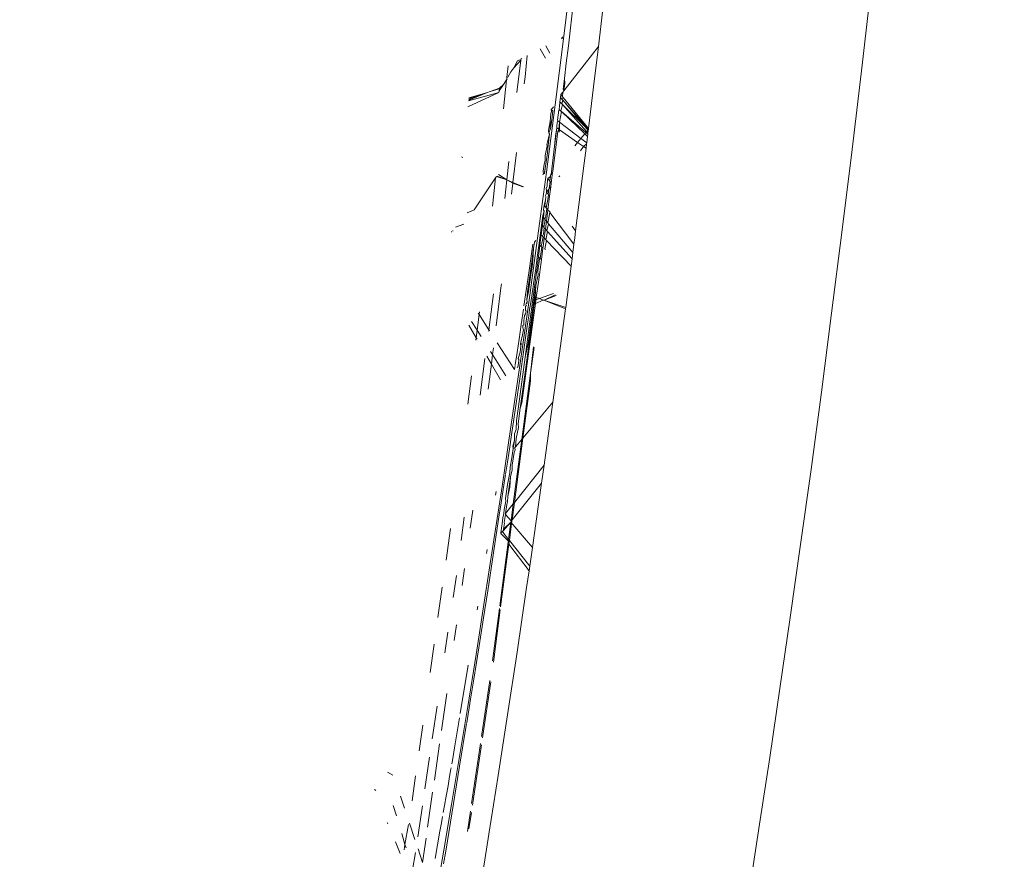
# Model space of a CAD drawing. Header units: millimetres. Extents: x 504675 to 860349, y -23215 to 63575.
# Tile 102 of 177: x 592478 to 592530, y 32898 to 32942. Entities that reach past the tile are written whole.
import ezdxf
from ezdxf import colors
from ezdxf.entities.mleader import LeaderData, LeaderLine
from ezdxf.math import Vec2, Vec3

# ---------------------------------------------------------------- set-up
doc = ezdxf.new("R2010")
doc.units = ezdxf.units.MM
doc.header["$LTSCALE"] = 10
doc.header["$PDMODE"] = 35
doc.header["$PDSIZE"] = -1000
doc.linetypes.add('LEVEL-F-OVERALL LAYOUT$0$HIDDEN', pattern=[0.375, 0.25, -0.125])
doc.layers.get('0').update_dxf_attribs({"linetype": 'CONTINUOUS'})
doc.layers.get('Defpoints').update_dxf_attribs({"color": 253, "linetype": 'CONTINUOUS'})
for name, color, linetype, lineweight in [('ARCH', 8, 'CONTINUOUS', 0), ('DIM', 8, 'CONTINUOUS', 15), ('furniture', 8, 'CONTINUOUS', 5), ('level-C-ELEVATION-$0$I-ANNO-TEXT', 8, 'CONTINUOUS', 18)]:
    doc.layers.add(name, color=color, linetype=linetype, lineweight=lineweight)
doc.layers.add('LEVEL-F-OVERALL LAYOUT$0$DASH1L', color=8, linetype='LEVEL-F-OVERALL LAYOUT$0$HIDDEN')
doc.styles.add('level-C-ELEVATION-$0$KGD - Note', font='romans.shx', dxfattribs={"width": 0.7, "height": 2})
doc.styles.get("Standard").update_dxf_attribs({"font": 'verdana.ttf'})
doc.dimstyles.new('LBF 50', dxfattribs={"dimscale": 25, "dimtxt": 1.75, "dimasz": 1.75, "dimexe": 1, "dimexo": 1, "dimgap": 1, "dimtad": 1, "dimdec": 0, "dimrnd": 5, "dimzin": 12, "dimdsep": 46, "dimtxsty": 'Standard', "dimblk": 'CLOSEDBLANK', "dimcen": 0, "dimclrd": 256, "dimclre": 256, "dimclrt": 256, "dimadec": 0, "dimazin": 3, "dimtfac": 1, "dimtdec": 0, "dimtofl": 0, "dimtmove": 0, "dimatfit": 3, "dimldrblk": 'CLOSEDBLANK', "dimfxl": 0.18, "dimtolj": 1, "dimtzin": 0, "dimlwd": -1, "dimlwe": -1, "dimarcsym": 0})

# ---------------------------------------------------------------- blocks, each defined once
blk = doc.blocks.new('ARCH')
at = {"layer": 'LEVEL-F-OVERALL LAYOUT$0$DASH1L'}
h = blk.add_hatch(dxfattribs=at)
h.set_pattern_fill('ANGLE', color=8, scale=10, angle=352.0664)
h.set_pattern_definition([(352.0664444, (-404119.055, 373340.98), (9.6410197, 69.1814516), [50.8, -19.05]), (82.0664444, (-404119.055, 373340.98), (-69.1814516, 9.6410197), [50.8, -19.05])])
edge = h.paths.add_edge_path(flags=16)
edge.add_line((572074.712, 35847.062), (602196.904, 29528.217))
edge.add_line((602196.904, 29528.217), (599472.63, 39352.005))
edge.add_arc((597545.364, 38817.547), 2000, 15.499436, 89.998351)
edge.add_line((597545.422, 40817.547), (573256.113, 40817.547))
edge.add_arc((576210.344, 22394.182), 18658.72, 99.1099624, 106.6903327)
edge.add_line((570851.58, 40266.829), (572074.712, 35847.062))
h.paths.add_polyline_path([(583373.777, 40815.973), (583374.097, 40875.042), (586424.097, 40859.112), (586423.937, 40815.973)], flags=16)
h.paths.add_polyline_path([(600840.891, 34605.132), (600792.778, 34591.523), (599497.965, 39260.646), (599546.078, 39274.255)])
h.paths.add_polyline_path([(587210.4, 32671.778), (587194.965, 32598.383), (582692.955, 33542.787), (582708.389, 33616.182)])
edge = h.paths.add_edge_path()
edge.add_line((572071.73, 35387.893), (601863.317, 29138.4))
edge.add_arc((601986.5, 29725.619), 600, 258.152638, 375.499436)
edge.add_line((602564.68, 29885.956), (599906.265, 39472.258))
edge.add_arc((597545.364, 38817.547), 2450, 15.499436, 89.998351)
edge.add_line((597545.435, 41267.547), (573220.478, 41267.547))
edge.add_arc((576210.344, 22394.182), 19108.72, 99.0018321, 106.2358191)
edge.add_arc((571035.465, 40164.758), 600, 106.235819, 195.468967)
edge.add_line((570457.2, 40004.728), (571616.648, 35815.082))
edge.add_arc((572194.913, 35975.111), 600, 195.468967, 258.152638)
h.paths.add_polyline_path([(587210.4, 32671.778), (587195.409, 32600.494), (587195.432, 32600.49)])
at = {"layer": 'furniture'}
for p, q in [((592507.409, 32945.035), (592506.958, 32941.358)), ((592523.139, 32944.286), (592522.626, 32939.828)), ((592507.469, 32943.185), (592507.19, 32940.84)), ((592509.002, 32942.767), (592508.77, 32940.816)), ((592506.958, 32941.358), (592506.501, 32937.748)), ((592506.213, 32940.463), (592506.001, 32940.847)), ((592506.878, 32941.261), (592506.837, 32941.213)), ((592506.848, 32941.299), (592506.878, 32941.261)), ((592506.885, 32941.319), (592506.878, 32941.261)), ((592507.079, 32939.929), (592507.19, 32940.84)), ((592504.914, 32939.223), (592505.031, 32940.33)), ((592505.987, 32940.191), (592505.705, 32940.69)), ((592508.77, 32940.816), (592506.958, 32938.489)), ((592508.77, 32940.816), (592508.517, 32938.687)), ((592503.964, 32939.181), (592504.033, 32939.798)), ((592504.687, 32940.099), (592504.322, 32939.683)), ((592504.322, 32939.683), (592504.518, 32940.057)), ((592504.489, 32938.391), (592504.687, 32940.099)), ((592504.631, 32940.117), (592504.518, 32940.057)), ((592504.687, 32940.099), (592504.693, 32940.15)), ((592504.742, 32940.176), (592504.693, 32940.15)), ((592506.996, 32939.133), (592507.079, 32939.929)), ((592522.626, 32939.828), (592522.098, 32935.391)), ((592504.004, 32939.19), (592504.172, 32939.473)), ((592504.172, 32939.473), (592504.322, 32939.683)), ((592503.777, 32938.805), (592503.548, 32938.48)), ((592503.568, 32938.625), (592503.777, 32938.805)), ((592503.949, 32939.05), (592503.777, 32938.805)), ((592503.779, 32937.537), (592503.949, 32939.05)), ((592503.949, 32939.05), (592503.956, 32939.115)), ((592503.972, 32939.083), (592503.949, 32939.05)), ((592503.956, 32939.115), (592503.964, 32939.181)), ((592503.972, 32939.083), (592503.956, 32939.115)), ((592503.964, 32939.181), (592504.004, 32939.19)), ((592504.871, 32938.85), (592504.914, 32939.223)), ((592506.996, 32939.133), (592506.913, 32938.566)), ((592506.958, 32938.489), (592507.002, 32938.867)), ((592507.002, 32938.867), (592506.996, 32939.133)), ((592501.909, 32937.634), (592503.532, 32938.393)), ((592501.95, 32937.961), (592503.532, 32938.393)), ((592502.892, 32938.374), (592501.954, 32937.995)), ((592501.958, 32938.027), (592502.892, 32938.374)), ((592501.965, 32938.081), (592502.892, 32938.374)), ((592501.97, 32938.118), (592502.892, 32938.374)), ((592502.892, 32938.374), (592503.088, 32938.447)), ((592503.088, 32938.447), (592503.568, 32938.625)), ((592503.088, 32938.447), (592503.565, 32938.588)), ((592503.532, 32938.393), (592503.548, 32938.48)), ((592503.548, 32938.48), (592503.565, 32938.588)), ((592503.565, 32938.588), (592503.568, 32938.625)), ((592506.795, 32938.28), (592506.777, 32938.136)), ((592506.893, 32938.406), (592506.795, 32938.28)), ((592506.884, 32938.168), (592506.795, 32938.28)), ((592506.884, 32938.168), (592506.893, 32938.406)), ((592506.958, 32938.489), (592506.893, 32938.406)), ((592506.913, 32938.566), (592506.958, 32938.489)), ((592508.517, 32938.687), (592508.247, 32936.494)), ((592506.501, 32937.748), (592506.039, 32934.208)), ((592506.742, 32937.86), (592506.718, 32937.673)), ((592506.752, 32937.903), (592506.742, 32937.86)), ((592506.761, 32938.016), (592506.752, 32937.903)), ((592506.752, 32937.903), (592506.842, 32937.803)), ((592506.777, 32938.136), (592506.761, 32938.016)), ((592506.849, 32938.049), (592506.777, 32938.136)), ((592506.798, 32937.418), (592506.875, 32937.767)), ((592506.842, 32937.803), (592506.901, 32937.994)), ((592506.842, 32937.803), (592506.875, 32937.767)), ((592506.869, 32938.031), (592506.849, 32938.049)), ((592506.869, 32938.031), (592506.916, 32938.128)), ((592506.901, 32937.994), (592506.869, 32938.031)), ((592506.875, 32937.767), (592508.152, 32936.348)), ((592508.066, 32936.59), (592506.875, 32937.767)), ((592506.916, 32938.128), (592506.884, 32938.168)), ((592508.243, 32936.458), (592506.901, 32937.994)), ((592506.901, 32937.994), (592508.066, 32936.59)), ((592508.247, 32936.494), (592506.916, 32938.128)), ((592506.268, 32937.295), (592506.242, 32936.874)), ((592506.309, 32937.401), (592506.268, 32937.295)), ((592506.294, 32937.494), (592506.371, 32937.589)), ((592506.294, 32937.494), (592506.309, 32937.401)), ((592506.367, 32937.424), (592506.294, 32937.494)), ((592506.328, 32936.96), (592506.367, 32937.424)), ((592506.417, 32937.645), (592506.371, 32937.589)), ((592506.371, 32937.589), (592506.391, 32937.614)), ((592506.626, 32936.945), (592506.691, 32937.457)), ((592506.705, 32937.506), (592506.691, 32937.457)), ((592506.718, 32937.673), (592506.705, 32937.506)), ((592506.705, 32937.506), (592506.798, 32937.418)), ((592506.729, 32936.828), (592506.831, 32937.387)), ((592506.798, 32937.418), (592506.831, 32937.387)), ((592506.831, 32937.387), (592508.053, 32936.228)), ((592508.106, 32936.292), (592506.831, 32937.387)), ((592506.328, 32936.96), (592506.15, 32936.398)), ((592506.242, 32936.874), (592506.15, 32936.398)), ((592506.245, 32936.48), (592506.328, 32936.96)), ((592506.608, 32936.802), (592506.586, 32936.633)), ((592506.631, 32936.902), (592506.608, 32936.802)), ((592506.626, 32936.945), (592506.631, 32936.902)), ((592506.631, 32936.902), (592506.7, 32936.848)), ((592506.729, 32936.828), (592506.687, 32936.464)), ((592506.7, 32936.848), (592506.729, 32936.828)), ((592506.721, 32936.44), (592506.729, 32936.828)), ((592506.729, 32936.828), (592507.847, 32935.98)), ((592506.194, 32936.22), (592506.053, 32935.67)), ((592506.115, 32935.478), (592506.194, 32936.22)), ((592506.15, 32936.398), (592506.164, 32936.271)), ((592506.164, 32936.271), (592506.245, 32936.48)), ((592506.164, 32936.271), (592506.194, 32936.22)), ((592506.641, 32936.369), (592506.374, 32934.252)), ((592506.586, 32936.534), (592506.467, 32935.568)), ((592506.586, 32936.534), (592506.519, 32936.106)), ((592506.586, 32936.633), (592506.586, 32936.534)), ((592506.586, 32936.534), (592506.687, 32936.464)), ((592506.687, 32936.464), (592506.641, 32936.369)), ((592506.673, 32936.341), (592506.721, 32936.44)), ((592506.687, 32936.464), (592506.721, 32936.44)), ((592506.706, 32936.312), (592506.721, 32936.44)), ((592506.721, 32936.44), (592507.675, 32935.773)), ((592508.053, 32936.228), (592507.847, 32935.98)), ((592508.106, 32936.292), (592508.053, 32936.228)), ((592508.053, 32936.228), (592508.198, 32936.09)), ((592508.238, 32936.418), (592508.066, 32936.59)), ((592508.234, 32936.389), (592508.066, 32936.59)), ((592508.152, 32936.348), (592508.106, 32936.292)), ((592508.211, 32936.201), (592508.106, 32936.292)), ((592508.234, 32936.389), (592508.152, 32936.348)), ((592508.152, 32936.348), (592508.22, 32936.273)), ((592508.211, 32936.201), (592508.198, 32936.09)), ((592508.22, 32936.273), (592508.211, 32936.201)), ((592508.234, 32936.389), (592508.22, 32936.273)), ((592508.243, 32936.458), (592508.234, 32936.389)), ((592508.247, 32936.494), (592508.243, 32936.458)), ((592506.053, 32935.67), (592506.076, 32935.589)), ((592506.519, 32936.106), (592506.467, 32935.568)), ((592507.675, 32935.773), (592507.527, 32935.594)), ((592507.847, 32935.98), (592507.675, 32935.773)), ((592507.675, 32935.773), (592507.994, 32935.549)), ((592508.155, 32935.746), (592507.847, 32935.98)), ((592508.15, 32935.7), (592507.994, 32935.549)), ((592508.15, 32935.7), (592508.12, 32935.461)), ((592508.155, 32935.746), (592508.15, 32935.7)), ((592508.198, 32936.09), (592508.155, 32935.746)), ((592504.28, 32933.669), (592504.46, 32935.246)), ((592505.974, 32934.403), (592506.101, 32935.223)), ((592506.076, 32935.589), (592505.975, 32935.089)), ((592506.101, 32935.223), (592506.115, 32935.478)), ((592506.283, 32934.093), (592506.467, 32935.568)), ((592507.994, 32935.549), (592507.821, 32935.337)), ((592507.994, 32935.549), (592508.12, 32935.461)), ((592508.12, 32935.461), (592508.025, 32934.681)), ((592522.098, 32935.391), (592521.563, 32931.045)), ((592501.577, 32935.014), (592501.65, 32934.979)), ((592503.958, 32933.799), (592504.07, 32934.768)), ((592505.912, 32934.63), (592505.862, 32934.27)), ((592505.977, 32934.825), (592505.912, 32934.63)), ((592505.975, 32935.089), (592505.977, 32934.825)), ((592508.025, 32934.681), (592507.575, 32931.131)), ((592506.039, 32934.208), (592505.574, 32930.744)), ((592505.884, 32934.111), (592505.835, 32934.08)), ((592505.862, 32934.27), (592505.884, 32934.111)), ((592505.974, 32934.403), (592505.915, 32934.13)), ((592505.94, 32934.146), (592505.974, 32934.403)), ((592506.366, 32934.193), (592506.283, 32934.093)), ((592506.366, 32934.193), (592506.295, 32933.64)), ((592506.374, 32934.252), (592506.366, 32934.193)), ((592502.243, 32932.238), (592503.371, 32933.911)), ((592503.221, 32932.575), (592503.371, 32933.911)), ((592503.371, 32933.911), (592503.424, 32933.976)), ((592503.958, 32933.799), (592503.424, 32933.976)), ((592503.448, 32934.005), (592503.958, 32933.799)), ((592503.518, 32934.091), (592503.958, 32933.799)), ((592503.846, 32932.831), (592503.958, 32933.799)), ((592504.277, 32933.64), (592503.958, 32933.799)), ((592503.958, 32933.799), (592504.28, 32933.669)), ((592504.211, 32933.06), (592504.277, 32933.64)), ((592504.277, 32933.64), (592504.28, 32933.669)), ((592504.805, 32933.433), (592504.277, 32933.64)), ((592504.277, 32933.64), (592504.828, 32933.447)), ((592504.28, 32933.669), (592504.828, 32933.447)), ((592506.097, 32933.716), (592506.07, 32933.611)), ((592506.07, 32933.611), (592506.071, 32933.475)), ((592506.108, 32933.881), (592506.094, 32933.786)), ((592506.094, 32933.786), (592506.097, 32933.716)), ((592506.247, 32933.981), (592506.108, 32933.881)), ((592506.108, 32933.881), (592506.215, 32933.743)), ((592506.236, 32933.717), (592506.189, 32933.346)), ((592506.215, 32933.743), (592506.247, 32933.981)), ((592506.215, 32933.743), (592506.236, 32933.717)), ((592506.236, 32933.717), (592506.295, 32933.64)), ((592506.257, 32934.061), (592506.247, 32933.981)), ((592506.283, 32934.093), (592506.257, 32934.061)), ((592506.295, 32933.64), (592506.27, 32933.446)), ((592506.743, 32934.023), (592506.693, 32933.961)), ((592506.031, 32933.057), (592506.041, 32933.141)), ((592506.071, 32933.475), (592506.034, 32933.346)), ((592506.048, 32933.258), (592506.034, 32933.346)), ((592506.041, 32933.141), (592506.042, 32933.167)), ((592506.158, 32933.309), (592506.042, 32933.167)), ((592506.042, 32933.167), (592506.048, 32933.258)), ((592506.042, 32933.167), (592506.125, 32933.056)), ((592506.125, 32933.056), (592506.158, 32933.309)), ((592506.189, 32933.346), (592506.158, 32933.309)), ((592506.27, 32933.446), (592506.189, 32933.346)), ((592506.27, 32933.446), (592506.206, 32932.948)), ((592503.203, 32932.426), (592503.221, 32932.575)), ((592505.992, 32932.732), (592505.92, 32932.479)), ((592505.992, 32932.732), (592505.955, 32932.433)), ((592505.985, 32932.979), (592506.031, 32933.057)), ((592505.985, 32932.979), (592506.015, 32932.921)), ((592505.992, 32932.732), (592506.015, 32932.921)), ((592506.03, 32932.335), (592506.117, 32932.775)), ((592506.206, 32932.948), (592506.113, 32932.221)), ((592506.117, 32932.775), (592506.148, 32933.025)), ((592506.125, 32933.056), (592506.148, 32933.025)), ((592506.148, 32933.025), (592506.206, 32932.948)), ((592501.88, 32932.082), (592502.243, 32932.238)), ((592505.924, 32932.184), (592505.848, 32931.928)), ((592505.879, 32931.823), (592505.924, 32932.184)), ((592505.905, 32932.366), (592505.886, 32932.217)), ((592505.886, 32932.217), (592505.924, 32932.184)), ((592505.905, 32932.366), (592505.92, 32932.479)), ((592505.905, 32932.366), (592505.955, 32932.433)), ((592505.92, 32932.479), (592505.955, 32932.433)), ((592505.955, 32932.433), (592506.03, 32932.335)), ((592506.005, 32931.902), (592506.056, 32932.301)), ((592506.056, 32932.301), (592506.03, 32932.335)), ((592506.113, 32932.221), (592506.037, 32931.637)), ((592506.056, 32932.301), (592506.113, 32932.221)), ((592506.113, 32932.221), (592506.224, 32932.147)), ((592506.117, 32931.543), (592506.218, 32932.09)), ((592506.224, 32932.147), (592506.218, 32932.09)), ((592506.218, 32932.09), (592507.485, 32930.432)), ((592505.654, 32930.474), (592505.848, 32931.928)), ((592505.826, 32931.403), (592505.879, 32931.823)), ((592505.879, 32931.823), (592505.952, 32931.738)), ((592505.897, 32931.324), (592505.98, 32931.705)), ((592505.952, 32931.738), (592506.005, 32931.902)), ((592505.952, 32931.738), (592505.98, 32931.705)), ((592505.98, 32931.705), (592506.037, 32931.637)), ((592506.037, 32931.637), (592505.984, 32931.227)), ((592506.037, 32931.637), (592506.117, 32931.543)), ((592506.117, 32931.543), (592506.15, 32931.504)), ((592501.063, 32931.071), (592501.039, 32931.078)), ((592501.102, 32931.129), (592501.147, 32931.135)), ((592501.257, 32931.319), (592501.705, 32931.486)), ((592505.765, 32930.921), (592505.826, 32931.403)), ((592505.826, 32931.403), (592505.897, 32931.324)), ((592505.884, 32930.957), (592505.927, 32931.291)), ((592505.927, 32931.291), (592505.897, 32931.324)), ((592505.984, 32931.227), (592505.922, 32930.756)), ((592505.927, 32931.291), (592505.984, 32931.227)), ((592505.984, 32931.227), (592506.069, 32931.131)), ((592506.015, 32930.66), (592506.103, 32931.094)), ((592506.069, 32931.131), (592506.15, 32931.504)), ((592506.069, 32931.131), (592506.103, 32931.094)), ((592506.103, 32931.094), (592507.384, 32929.66)), ((592506.15, 32931.504), (592507.428, 32929.998)), ((592507.398, 32931.366), (592507.575, 32931.131)), ((592507.575, 32931.131), (592507.527, 32930.752)), ((592521.563, 32931.045), (592521.024, 32926.796)), ((592505.574, 32930.744), (592505.107, 32927.357)), ((592505.363, 32930.204), (592505.407, 32930.532)), ((592505.482, 32930.627), (592505.407, 32930.532)), ((592505.654, 32930.474), (592505.554, 32929.735)), ((592505.695, 32930.373), (592505.765, 32930.921)), ((592505.764, 32930.307), (592505.866, 32930.816)), ((592505.765, 32930.921), (592505.835, 32930.848)), ((592505.835, 32930.848), (592505.884, 32930.957)), ((592505.835, 32930.848), (592505.866, 32930.816)), ((592505.922, 32930.756), (592505.86, 32930.282)), ((592505.866, 32930.816), (592505.922, 32930.756)), ((592505.922, 32930.756), (592506.015, 32930.66)), ((592505.959, 32930.184), (592506.048, 32930.625)), ((592506.015, 32930.66), (592506.048, 32930.625)), ((592506.048, 32930.625), (592507.334, 32929.278)), ((592507.527, 32930.752), (592507.485, 32930.432)), ((592505.126, 32929.042), (592505.319, 32930.421)), ((592505.251, 32929.386), (592505.363, 32930.204)), ((592505.326, 32929.582), (592505.363, 32930.204)), ((592505.616, 32929.757), (592505.695, 32930.373)), ((592505.695, 32930.373), (592505.764, 32930.307)), ((592505.717, 32929.669), (592505.796, 32930.276)), ((592505.764, 32930.307), (592505.796, 32930.276)), ((592505.852, 32930.221), (592505.773, 32929.621)), ((592505.796, 32930.276), (592505.852, 32930.221)), ((592505.86, 32930.282), (592505.852, 32930.221)), ((592505.993, 32930.151), (592505.959, 32930.184)), ((592507.428, 32929.998), (592507.384, 32929.66)), ((592507.485, 32930.432), (592507.428, 32929.998)), ((592505.326, 32929.582), (592505.251, 32929.386)), ((592505.293, 32929.251), (592505.326, 32929.582)), ((592505.554, 32929.735), (592505.474, 32929.151)), ((592505.527, 32929.07), (592505.616, 32929.757)), ((592505.592, 32929.02), (592505.677, 32929.649)), ((592505.616, 32929.757), (592505.684, 32929.698)), ((592505.773, 32929.621), (592505.616, 32928.436)), ((592505.684, 32929.698), (592505.677, 32929.649)), ((592505.717, 32929.669), (592505.677, 32929.649)), ((592505.717, 32929.669), (592505.773, 32929.621)), ((592507.384, 32929.66), (592507.334, 32929.278)), ((592505.126, 32929.042), (592504.977, 32927.993)), ((592505.251, 32929.386), (592505.052, 32927.927)), ((592505.251, 32929.386), (592505.22, 32928.814)), ((592505.22, 32928.814), (592505.293, 32929.251)), ((592505.474, 32929.151), (592505.41, 32928.696)), ((592505.428, 32928.306), (592505.527, 32929.07)), ((592505.527, 32929.07), (592505.592, 32929.02)), ((592505.606, 32928.818), (592505.592, 32929.02)), ((592507.334, 32929.278), (592507.05, 32927.098)), ((592505.12, 32928.089), (592505.22, 32928.814)), ((592505.41, 32928.696), (592505.359, 32928.345)), ((592505.489, 32928.265), (592505.606, 32928.818)), ((592505.616, 32928.436), (592505.508, 32927.635)), ((592503.4, 32926.146), (592503.649, 32928.133)), ((592503.649, 32928.133), (592503.672, 32928.339)), ((592504.977, 32927.993), (592504.86, 32927.181)), ((592505.122, 32928.026), (592505.009, 32927.5)), ((592505.009, 32927.5), (592505.052, 32927.927)), ((592505.052, 32927.927), (592505.122, 32928.026)), ((592505.489, 32928.265), (592505.075, 32925.216)), ((592505.12, 32928.089), (592505.122, 32928.026)), ((592505.428, 32928.306), (592505.188, 32926.494)), ((592505.194, 32927.262), (592505.319, 32928.072)), ((592505.359, 32928.345), (592505.319, 32928.072)), ((592505.428, 32928.306), (592505.489, 32928.265)), ((592505.453, 32927.656), (592505.489, 32928.265)), ((592503.011, 32925.937), (592503.258, 32927.815)), ((592505.025, 32927.41), (592504.962, 32927.282)), ((592505.008, 32927.286), (592505.025, 32927.41)), ((592505.009, 32927.5), (592505.025, 32927.41)), ((592505.403, 32927.282), (592505.428, 32927.474)), ((592505.453, 32927.656), (592505.428, 32927.474)), ((592505.489, 32927.497), (592505.428, 32927.474)), ((592505.453, 32927.656), (592505.508, 32927.635)), ((592505.489, 32927.497), (592505.464, 32927.31)), ((592505.869, 32927.493), (592505.464, 32927.31)), ((592505.508, 32927.635), (592505.489, 32927.497)), ((592505.678, 32927.568), (592505.489, 32927.497)), ((592505.508, 32927.635), (592505.678, 32927.568)), ((592506.406, 32927.842), (592505.678, 32927.568)), ((592505.678, 32927.568), (592505.869, 32927.493)), ((592505.869, 32927.493), (592505.899, 32927.481)), ((592505.924, 32927.492), (592505.869, 32927.493)), ((592505.899, 32927.481), (592507.041, 32927.032)), ((592507.05, 32927.098), (592505.899, 32927.481)), ((592506.496, 32927.775), (592505.924, 32927.492)), ((592505.924, 32927.492), (592506.543, 32927.74)), ((592502.498, 32926.734), (592502.515, 32926.875)), ((592505.107, 32927.357), (592504.64, 32924.052)), ((592504.835, 32927.008), (592504.717, 32926.201)), ((592504.931, 32926.944), (592504.944, 32927.147)), ((592504.931, 32926.944), (592504.966, 32926.917)), ((592504.937, 32926.778), (592504.966, 32926.917)), ((592504.944, 32927.147), (592504.998, 32927.217)), ((592504.958, 32927.251), (592504.962, 32927.282)), ((592505.155, 32927.004), (592505.107, 32926.673)), ((592505.194, 32927.262), (592505.155, 32927.004)), ((592505.164, 32925.492), (592505.403, 32927.282)), ((592505.464, 32927.31), (592505.381, 32926.691)), ((592505.464, 32927.31), (592505.403, 32927.282)), ((592507.024, 32926.904), (592506.519, 32923.141)), ((592507.041, 32927.032), (592507.024, 32926.904)), ((592507.05, 32927.098), (592507.041, 32927.032)), ((592502.396, 32925.913), (592502.111, 32926.364)), ((592502.396, 32925.913), (592502.498, 32926.734)), ((592502.498, 32926.734), (592502.456, 32926.8)), ((592503.011, 32925.937), (592502.498, 32926.734)), ((592504.856, 32926.411), (592504.872, 32926.527)), ((592504.856, 32926.198), (592504.856, 32926.411)), ((592504.872, 32926.527), (592504.88, 32926.689)), ((592504.892, 32926.666), (592504.872, 32926.527)), ((592504.88, 32926.689), (592504.937, 32926.778)), ((592504.937, 32926.778), (592504.892, 32926.666)), ((592505.188, 32926.494), (592504.92, 32924.491)), ((592505.107, 32926.673), (592505.046, 32926.245)), ((592505.381, 32926.691), (592505.158, 32925.049)), ((592521.024, 32926.796), (592520.482, 32922.647)), ((592502.346, 32925.511), (592501.962, 32926.175)), ((592502.346, 32925.511), (592502.396, 32925.913)), ((592502.605, 32925.582), (592502.396, 32925.913)), ((592503.001, 32925.863), (592503.041, 32925.891)), ((592503.041, 32925.891), (592503.011, 32925.937)), ((592504.717, 32926.201), (592504.604, 32925.432)), ((592504.826, 32925.929), (592504.781, 32925.668)), ((592505.046, 32926.245), (592504.785, 32924.396)), ((592504.805, 32926.151), (592504.803, 32926.04)), ((592504.803, 32926.04), (592504.826, 32925.929)), ((592504.805, 32926.151), (592504.856, 32926.198)), ((592502.331, 32925.388), (592502.346, 32925.511)), ((592502.392, 32925.431), (592502.346, 32925.511)), ((592504.604, 32925.432), (592504.499, 32924.73)), ((592504.781, 32925.668), (592504.696, 32925.286)), ((592505.164, 32925.492), (592504.782, 32922.681)), ((592503.209, 32924.626), (592503.104, 32924.793)), ((592503.209, 32924.626), (592503.254, 32924.985)), ((592504.367, 32923.851), (592503.457, 32925.245)), ((592504.651, 32924.753), (592504.703, 32925.067)), ((592504.671, 32925.198), (592504.696, 32925.286)), ((592504.703, 32925.067), (592504.671, 32925.198)), ((592504.713, 32925.186), (592504.696, 32925.286)), ((592504.703, 32925.067), (592504.713, 32925.186)), ((592505.075, 32925.216), (592504.92, 32924.491)), ((592505.158, 32925.049), (592504.946, 32923.517)), ((592505.203, 32923.653), (592505.362, 32925.029)), ((592505.203, 32923.653), (592505.398, 32925.006)), ((592502.559, 32922.501), (592502.811, 32924.418)), ((592503.147, 32924.13), (592502.908, 32924.542)), ((592503.147, 32924.13), (592503.209, 32924.626)), ((592503.913, 32923.511), (592503.209, 32924.626)), ((592504.499, 32924.73), (592504.402, 32924.083)), ((592504.549, 32924.037), (592504.598, 32924.335)), ((592504.561, 32924.419), (592504.651, 32924.753)), ((592504.596, 32924.369), (592504.561, 32924.419)), ((592504.568, 32921.908), (592504.92, 32924.491)), ((592504.598, 32924.335), (592504.596, 32924.369)), ((592504.785, 32924.396), (592504.618, 32923.225)), ((592502.982, 32922.817), (592503.147, 32924.13)), ((592503.629, 32923.298), (592503.147, 32924.13)), ((592504.64, 32924.052), (592504.174, 32920.833)), ((592504.397, 32924.049), (592504.367, 32923.851)), ((592504.494, 32923.943), (592504.541, 32923.978)), ((592504.541, 32923.978), (592504.549, 32924.037)), ((592501.914, 32922.021), (592502.098, 32923.506)), ((592504.744, 32920.171), (592505.203, 32923.653)), ((592504.946, 32923.517), (592504.748, 32922.099)), ((592504.798, 32920.236), (592505.196, 32923.258)), ((592505.196, 32923.258), (592505.203, 32923.653)), ((592504.618, 32923.225), (592504.467, 32922.179)), ((592506.519, 32923.141), (592506.38, 32922.131)), ((592504.662, 32921.811), (592504.782, 32922.681)), ((592520.482, 32922.647), (592519.939, 32918.6)), ((592504.467, 32922.179), (592504.33, 32921.245)), ((592504.466, 32921.162), (592504.568, 32921.908)), ((592504.548, 32920.988), (592504.662, 32921.811)), ((592504.748, 32922.099), (592504.662, 32921.811)), ((592506.38, 32922.131), (592504.798, 32920.236)), ((592506.38, 32922.131), (592506.012, 32919.466)), ((592504.33, 32921.245), (592504.206, 32920.408)), ((592504.174, 32920.833), (592503.71, 32917.702)), ((592504.37, 32920.473), (592504.441, 32920.695)), ((592504.441, 32920.695), (592504.466, 32921.162)), ((592504.441, 32920.215), (592504.565, 32920.8)), ((592504.565, 32920.8), (592504.548, 32920.988)), ((592504.206, 32920.408), (592504.093, 32919.655)), ((592504.299, 32916.792), (592504.744, 32920.171)), ((592504.354, 32916.861), (592504.798, 32920.236)), ((592504.36, 32920.126), (592504.37, 32920.473)), ((592504.419, 32919.782), (592504.441, 32920.215)), ((592504.744, 32920.171), (592504.419, 32919.782)), ((592504.798, 32920.236), (592504.744, 32920.171)), ((592504.093, 32919.655), (592503.989, 32918.973)), ((592504.299, 32919.698), (592504.228, 32919.202)), ((592504.281, 32919.828), (592504.36, 32920.126)), ((592504.299, 32919.698), (592504.281, 32919.828)), ((592504.299, 32919.698), (592504.36, 32920.126)), ((592504.372, 32919.726), (592504.299, 32919.698)), ((592504.34, 32919.49), (592504.397, 32919.625)), ((592504.419, 32919.782), (592504.372, 32919.726)), ((592504.372, 32919.726), (592504.397, 32919.625)), ((592504.126, 32918.723), (592504.228, 32919.202)), ((592504.245, 32918.818), (592504.34, 32919.49)), ((592506.012, 32919.466), (592505.921, 32918.824)), ((592503.989, 32918.973), (592503.894, 32918.348)), ((592504.116, 32918.425), (592504.126, 32918.723)), ((592504.159, 32918.205), (592504.246, 32918.579)), ((592504.246, 32918.579), (592504.245, 32918.818)), ((592505.921, 32918.824), (592504.354, 32916.861)), ((592505.786, 32917.869), (592505.921, 32918.824)), ((592519.939, 32918.6), (592519.395, 32914.659)), ((592503.859, 32918.126), (592503.639, 32916.717)), ((592503.889, 32918.316), (592503.859, 32918.126)), ((592503.998, 32917.805), (592504.116, 32918.425)), ((592504.159, 32918.205), (592504.015, 32917.177)), ((592504.159, 32918.205), (592504.113, 32917.666)), ((592503.71, 32917.702), (592503.249, 32914.665)), ((592503.894, 32917.068), (592503.998, 32917.805)), ((592504.113, 32917.666), (592504.015, 32917.177)), ((592505.786, 32917.869), (592504.235, 32915.958)), ((592505.786, 32917.869), (592505.505, 32915.883)), ((592503.395, 32917.447), (592503.365, 32917.249)), ((592503.898, 32916.929), (592503.894, 32917.068)), ((592504, 32916.893), (592504.015, 32917.177)), ((592503.639, 32916.717), (592503.563, 32916.221)), ((592503.813, 32916.492), (592503.898, 32916.929)), ((592504.299, 32916.792), (592503.888, 32916.278)), ((592503.957, 32916.764), (592503.888, 32916.278)), ((592503.957, 32916.764), (592504, 32916.893)), ((592504.18, 32915.89), (592504.299, 32916.792)), ((592504.235, 32915.958), (592504.354, 32916.861)), ((592504.354, 32916.861), (592504.299, 32916.792)), ((592501.554, 32914.873), (592501.714, 32916.084)), ((592502.038, 32915.508), (592502.173, 32916.456)), ((592503.563, 32916.221), (592502.955, 32912.219)), ((592503.708, 32915.74), (592503.752, 32916.056)), ((592503.752, 32916.056), (592503.803, 32916.28)), ((592503.803, 32916.28), (592503.813, 32916.492)), ((592503.824, 32915.815), (592503.882, 32916.235)), ((592503.888, 32916.278), (592503.882, 32916.235)), ((592503.882, 32916.235), (592504.18, 32915.89)), ((592500.764, 32913.835), (592500.999, 32915.504)), ((592503.66, 32915.383), (592503.679, 32915.523)), ((592503.679, 32915.523), (592503.708, 32915.74)), ((592504.172, 32915.831), (592503.765, 32915.38)), ((592504.172, 32915.831), (592503.777, 32915.467)), ((592503.834, 32915.784), (592503.777, 32915.467)), ((592503.834, 32915.784), (592503.824, 32915.815)), ((592504.052, 32914.921), (592504.172, 32915.831)), ((592504.092, 32914.871), (592504.228, 32915.903)), ((592504.18, 32915.89), (592504.172, 32915.831)), ((592504.172, 32915.831), (592505.305, 32914.502)), ((592504.228, 32915.903), (592504.18, 32915.89)), ((592504.228, 32915.903), (592504.235, 32915.958)), ((592505.505, 32915.883), (592505.305, 32914.502)), ((592503.645, 32915.261), (592503.643, 32915.229)), ((592503.643, 32915.229), (592504.04, 32914.831)), ((592503.645, 32915.261), (592503.66, 32915.383)), ((592503.765, 32915.38), (592503.645, 32915.261)), ((592503.754, 32915.295), (592503.765, 32915.38)), ((592503.754, 32915.295), (592504.052, 32914.921)), ((592503.765, 32915.38), (592503.777, 32915.467)), ((592503.249, 32914.665), (592502.794, 32911.725)), ((592503.592, 32911.431), (592504.034, 32914.782)), ((592503.632, 32911.381), (592504.066, 32914.674)), ((592504.04, 32914.831), (592504.034, 32914.782)), ((592504.034, 32914.782), (592504.073, 32914.725)), ((592504.04, 32914.831), (592504.052, 32914.921)), ((592504.052, 32914.921), (592504.092, 32914.871)), ((592504.066, 32914.674), (592504.073, 32914.725)), ((592504.066, 32914.674), (592505.128, 32913.28)), ((592504.079, 32914.776), (592504.092, 32914.871)), ((592504.092, 32914.871), (592505.163, 32913.523)), ((592505.305, 32914.502), (592505.163, 32913.523)), ((592519.395, 32914.659), (592518.852, 32910.826)), ((592502.918, 32914.387), (592502.886, 32914.186)), ((592505.163, 32913.523), (592505.128, 32913.28)), ((592501.137, 32911.878), (592501.308, 32913.034)), ((592501.609, 32912.501), (592501.737, 32913.395)), ((592505.128, 32913.28), (592504.998, 32912.39)), ((592500.339, 32910.826), (592500.563, 32912.408)), ((592504.998, 32912.39), (592504.495, 32908.995)), ((592502.955, 32912.219), (592502.738, 32910.812)), ((592502.794, 32911.725), (592502.345, 32908.885)), ((592502.438, 32911.416), (592502.405, 32911.216)), ((592503.211, 32908.54), (592503.573, 32911.288)), ((592503.251, 32908.48), (592503.613, 32911.229)), ((592518.852, 32910.826), (592518.31, 32907.092)), ((592501.197, 32909.61), (592501.316, 32910.444)), ((592502.738, 32910.812), (592502.543, 32909.564)), ((592500.707, 32908.961), (592500.868, 32910.055)), ((592499.932, 32907.934), (592500.142, 32909.426)), ((592502.543, 32909.564), (592502.366, 32908.452)), ((592502.345, 32908.885), (592501.905, 32906.149)), ((592504.495, 32908.995), (592503.995, 32905.703)), ((592501.923, 32908.325), (592501.506, 32905.784)), ((592502.209, 32907.473), (592502.366, 32908.452)), ((592502.058, 32906.541), (592502.209, 32907.473)), ((592502.63, 32904.577), (592503.064, 32907.514)), ((592502.675, 32904.505), (592503.11, 32907.451)), ((592500.523, 32904.885), (592500.801, 32906.835)), ((592518.31, 32907.092), (592517.772, 32903.472)), ((592500.04, 32904.443), (592500.294, 32906.161)), ((592501.854, 32905.293), (592502.058, 32906.541)), ((592501.905, 32906.149), (592501.474, 32903.521)), ((592503.995, 32905.703), (592503.502, 32902.518)), ((592499.351, 32903.812), (592499.541, 32905.162)), ((592501.468, 32905.552), (592501.209, 32903.98)), ((592501.846, 32905.248), (592501.475, 32903.011)), ((592500.152, 32902.283), (592500.423, 32904.179)), ((592502.109, 32901.048), (592502.575, 32904.205)), ((592502.154, 32900.973), (592502.621, 32904.136)), ((592501.209, 32903.98), (592501.099, 32903.32)), ((592499.652, 32901.815), (592499.898, 32903.483)), ((592501.474, 32903.521), (592501.055, 32901.003)), ((592501.099, 32903.32), (592501.069, 32903.141)), ((592517.772, 32903.472), (592517.24, 32899.968)), ((592497.963, 32902.542), (592497.681, 32902.693)), ((592501.475, 32903.011), (592500.748, 32898.551)), ((592501.008, 32902.781), (592500.933, 32902.343)), ((592501.034, 32902.935), (592501.008, 32902.781)), ((592498.98, 32901.186), (592499.167, 32902.511)), ((592500.933, 32902.343), (592500.87, 32901.986)), ((592503.502, 32902.518), (592503.016, 32899.443)), ((592497.085, 32901.74), (592496.999, 32901.789)), ((592499.798, 32899.802), (592500.061, 32901.642)), ((592500.87, 32901.986), (592500.772, 32901.431)), ((592498.578, 32900.809), (592498.365, 32901.445)), ((592501.055, 32901.003), (592500.648, 32898.601)), ((592500.772, 32901.431), (592500.685, 32900.956)), ((592498.154, 32900.413), (592497.992, 32900.949)), ((592499.282, 32899.308), (592499.521, 32900.924)), ((592500.685, 32900.956), (592500.619, 32900.587)), ((592501.893, 32899.591), (592502.049, 32900.647)), ((592501.969, 32899.715), (592502.096, 32900.575)), ((592497.707, 32899.994), (592497.679, 32900.061)), ((592498.609, 32898.905), (592498.794, 32899.958)), ((592499.13, 32899.162), (592498.842, 32900.022)), ((592500.522, 32900.04), (592500.445, 32899.601)), ((592500.581, 32900.374), (592500.522, 32900.04)), ((592517.24, 32899.968), (592516.716, 32896.585)), ((592498.609, 32898.905), (592498.435, 32899.481)), ((592500.445, 32899.601), (592500.197, 32898.161)), ((592503.016, 32899.443), (592502.539, 32896.481)), ((592498.359, 32898.425), (592498.103, 32899.04)), ((592499.535, 32897.954), (592499.716, 32899.226)), ((592498.558, 32898.616), (592498.609, 32898.905)), ((592498.666, 32898.719), (592498.609, 32898.905)), ((592499.011, 32897.574), (592499.161, 32898.488)), ((592499.535, 32897.954), (592499.296, 32898.667)), ((592500.648, 32898.601), (592500.256, 32896.317)), ((592500.748, 32898.551), (592500.638, 32897.891))]:
    blk.add_line(p, q, dxfattribs=at)
blk = doc.blocks.new('level-C-ELEVATION-$0$_Open90')
at = {"color": 0, "linetype": 'ByBlock', "lineweight": -2}
for p, q in [((-0.5, 0.5), (0, 0)), ((0, 0), (-1, 0)), ((0, 0), (-0.5, -0.5))]:
    blk.add_line(p, q, dxfattribs=at)
blk = doc.blocks.new('_ClosedBlank')
at = {"color": 0, "linetype": 'ByBlock', "lineweight": -2}
for p, q in [((-1, 0.1667), (0, 0)), ((-1, 0.1667), (-1, -0.1667)), ((0, 0), (-1, -0.1667))]:
    blk.add_line(p, q, dxfattribs=at)
blk = doc.blocks.new('*D67')
at = {"layer": 'Defpoints', "color": 0, "ltscale": 0.25, "transparency": 16777216}
for p in [(592954.14, 34131.711), (593370.787, 32690.738), (592853.033, 32541.033)]:
    blk.add_point(p, dxfattribs=at)
at = {"layer": 'DIM', "ltscale": 0.25}
for p, q in [((592930.124, 34124.767), (592412.37, 33975.062)), ((592448.538, 33939.978), (592840.881, 32583.061)), ((593346.771, 32683.793), (592829.017, 32534.089))]:
    blk.add_line(p, q, dxfattribs=at)
at = {"layer": 'DIM', "ltscale": 0.25, "xscale": 43.75, "yscale": 43.75, "zscale": 43.75}
for p, rotation in [((592436.386, 33982.006), 106.1268337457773), ((592853.033, 32541.033), 286.1268337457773)]:
    blk.add_blockref('_ClosedBlank', p, dxfattribs=dict(at, rotation=rotation))
at = {"layer": 'DIM', "ltscale": 0.25, "insert": (592718.726, 33282.921), "char_height": 100, "attachment_point": 5, "rotation": 286.1268}
blk.add_mtext('\\A1;1500', dxfattribs=at)

msp = doc.modelspace()

# ---------------------------------------------------------------- block references
at = {"layer": 'ARCH'}
msp.add_blockref('ARCH', (0, 0), dxfattribs=at)

# ---------------------------------------------------------------- dimensions: what is measured, and where the dimension line sits
at = {"layer": 'DIM', "color": 1, "ltscale": 0.25}
dim = msp.add_linear_dim(base=(592853.033, 32541.033), p1=(592954.14, 34131.711), p2=(593370.787, 32690.738), angle=106.1268, dimstyle='LBF 50', override={"dimtxt": 4, "dimtad": 3}, dxfattribs=at)
dim.commit()
dim.dimension.update_dxf_attribs({"geometry": '*D67', "text_midpoint": (592718.726, 33282.921)})

# ---------------------------------------------------------------- leaders
at = {"layer": 'level-C-ELEVATION-$0$I-ANNO-TEXT', "ltscale": 0.25}
ml = msp.add_multileader_mtext('Standard', dxfattribs=at)
ml.set_content('{\\fIBM Plex Mono Medium|b0|i0|c0|p49;SIGNAGE}', color=142, style='level-C-ELEVATION-$0$KGD - Note')
ml.set_leader_properties(color=1)
ml.set_arrow_properties(name='level-C-ELEVATION-$0$_Open90')
ml.build(insert=Vec2(0, 0))
ml.multileader.update_dxf_attribs({"text_right_attachment_type": 3, "dogleg_length": 3, "arrow_head_size": 100, "scale": 50})
ctx = ml.context
ctx.base_point, ctx.scale, ctx.char_height, ctx.arrow_head_size, ctx.landing_gap_size, ctx.plane_origin, ctx.plane_x_axis, ctx.plane_y_axis = Vec3(635485.687, 31928.669), 50, 100, 100, 50, Vec3(635310.34, 32749.039), Vec3(0.965084, 0.261939), Vec3(-0.261939, 0.965084)
ctx.right_attachment, ctx.text_align_type = 3, 2
notes = []
notes.append((ctx, [(1, (1, 1, 0), (636135.51, 32105.041), (-0.965084, -0.261939), 150, [(0, [(636640.118, 33032.464)], 0, [])])]))
ctx.mtext.insert, ctx.mtext.text_direction, ctx.mtext.rotation, ctx.mtext.width, ctx.mtext.alignment, ctx.mtext.flow_direction = Vec3(635932.016, 32091.257), Vec3(0.965084, 0.261939), 0.265031, 1652.66293, 3, 5
for ctx, leaders in notes:
    for number, flags, end, landing, length, lines in leaders:
        leader = LeaderData()
        leader.index, (leader.has_last_leader_line, leader.has_dogleg_vector, leader.attachment_direction) = number, flags
        leader.last_leader_point, leader.dogleg_vector, leader.dogleg_length = Vec3(end), Vec3(landing), length
        for number, points, colour, breaks in lines:
            line = LeaderLine()
            line.index, line.vertices, line.color, line.breaks = number, Vec3.list(points), colors.encode_raw_color(colour), breaks
            leader.lines.append(line)
        ctx.leaders.append(leader)

doc.saveas('drawing.dxf')
